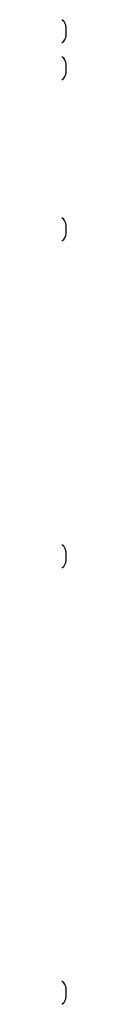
# Model space of a CAD drawing. Header units: millimetres. Extents: x 967 to 2466, y -778 to 1158.
# Tile 68 of 68: x 1952.47 to 1953.57, y 806.44 to 1072.68. Entities that reach past the tile are written whole.
import ezdxf

# ---------------------------------------------------------------- set-up
doc = ezdxf.new("R2010")
doc.units = ezdxf.units.MM
doc.header["$LTSCALE"] = 30.734
doc.layers.get('0').update_dxf_attribs({"linetype": 'CONTINUOUS'})

msp = doc.modelspace()

# ---------------------------------------------------------------- linework, layer by layer
for p, q in [((1953.57, 1068.51), (1953.57, 1070.61)), ((1953.57, 1058.51), (1953.57, 1060.61)), ((1953.57, 1014.91), (1953.57, 1017.01)), ((1953.57, 926.51), (1953.57, 928.61)), ((1953.57, 808.51), (1953.57, 810.61))]:
    msp.add_line(p, q)
for centre, start, end in [((1951.07, 1070.61), 0.0001, 55.9433), ((1951.07, 1068.51), 304.0567, 359.9999), ((1951.07, 1060.61), 0.0001, 55.9433), ((1951.07, 1058.51), 304.0567, 359.9999), ((1951.07, 1017.01), 0.0001, 55.9433), ((1951.07, 1014.91), 304.0567, 359.9999), ((1951.07, 928.61), 0.0001, 55.9433), ((1951.07, 926.51), 304.0567, 359.9999), ((1951.07, 810.61), 0.0001, 55.9433), ((1951.07, 808.51), 304.0567, 359.9999)]:
    msp.add_arc(centre, 2.5, start, end)

doc.saveas('drawing.dxf')
